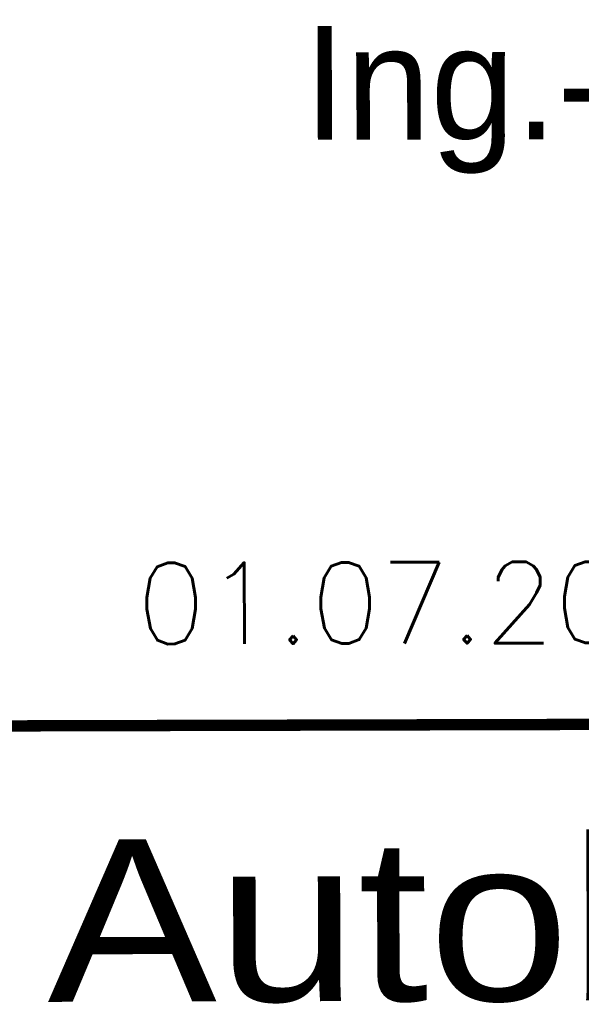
# Model space of a CAD drawing. Extents: x 0 to 1135, y 0 to 420.
# Tile 9 of 31: x 1058 to 1076, y 40 to 70. Entities that reach past the tile are written whole.
import ezdxf
from ezdxf.enums import TextEntityAlignment as Align

# ---------------------------------------------------------------- set-up
doc = ezdxf.new("R2010")
doc.units = 0
doc.header["$LTSCALE"] = 2
doc.header["$MEASUREMENT"] = 0
doc.linetypes.add('AUSGEZOGEN', pattern=[0])
doc.layers.add('LEGENDE', color=7, linetype='AUSGEZOGEN')
doc.styles.add('ROMANS', font='romans.shx', dxfattribs={"width": 0.8})
doc.styles.add('UNIR-H', font='unir_h.shx', dxfattribs={"width": 0.8})
doc.styles.add('UNIR-O', font='unir_o.shx')

msp = doc.modelspace()

# ---------------------------------------------------------------- linework, layer by layer
at = {"layer": 'LEGENDE', "const_width": 0.35}
msp.add_lwpolyline([(1057.168, 48.396), (1124.168, 48.568)], dxfattribs=at)

# ---------------------------------------------------------------- texts
at = {"layer": 'LEGENDE', "style": 'UNIR-O'}
msp.add_text('Ing.-Büro Lars Kustner', height=3.5, rotation=0.1472, dxfattribs=at).set_placement((1090.622, 66.504), align=Align.CENTER)
at = {"layer": 'LEGENDE', "style": 'ROMANS'}
msp.add_text('01.07.2008 ...........................', height=2.5, rotation=0.1472, dxfattribs=at).set_placement((1061.929, 50.917))
at = {"layer": 'LEGENDE', "style": 'UNIR-H', "width": 1.0947}
msp.add_text('Autobahndirektion', height=5, rotation=0.1472, dxfattribs=at).set_placement((1059.19, 39.901), (1122.19, 40.063), align=Align.FIT)

doc.saveas('drawing.dxf')
